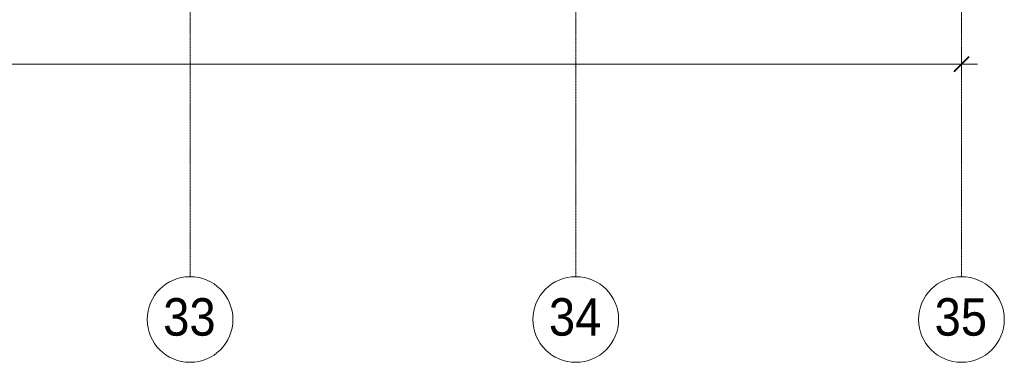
# Model space of a CAD drawing. Header units: millimetres. Extents: x 5617 to 183965, y 7718 to 172958.
# Tile 88 of 120: x 77935 to 87125, y 11226 to 14426. Entities that reach past the tile are written whole.
import ezdxf

# ---------------------------------------------------------------- set-up
doc = ezdxf.new("R2010")
doc.units = ezdxf.units.MM
doc.linetypes.add('Линия сетки', pattern=[25, 20, -2.5, 0, -2.5])
for name, color, linetype, lineweight in [('Оси', 7, 'Continuous', 9), ('Размеры', 7, 'Continuous', 9), ('Размеры-100', 7, 'Continuous', 9)]:
    doc.layers.add(name, color=color, linetype=linetype, lineweight=lineweight)
doc.styles.add('Arial', font='arial.ttf', dxfattribs={"width": 0.9, "height": 250})
doc.styles.add('Arial_1', font='arial.ttf', dxfattribs={"width": 0.9, "height": 350})
doc.dimstyles.new('Основной_2_5_мм', dxfattribs={"dimscale": 304.8, "dimtxt": 255.06485, "dimasz": 0.463911, "dimexe": 0.492126, "dimexo": 0.492126, "dimgap": 0.098425, "dimtad": 1, "dimdec": 0, "dimdsep": 46, "dimtxsty": 'Arial', "dimblk1": 'OBLIQUE', "dimblk2": 'OBLIQUE', "dimsah": 1, "dimcen": 0.09, "dimdle": 0.492126, "dimazin": 2, "dimtfac": 1, "dimtdec": 4, "dimtix": 1, "dimtmove": 0, "dimatfit": 3, "dimfxl": 1, "dimtvp": 1, "dimtolj": 1, "dimtzin": 0, "dimlwd": 20, "dimlwe": 20, "dimarcsym": 2})

# ---------------------------------------------------------------- blocks, each defined once
blk = doc.blocks.new('Ось сетки - Круг_Ø8 мм-6577-МКСС_К4_L05_18_600_')
at = {"layer": 'Оси', "lineweight": 20}
for start, end in [(360, 180), (180, 360)]:
    blk.add_arc((0, 0), 4, start, end, dxfattribs=at)
blk = doc.blocks.new('DIMBLOCK29-МКСС_К4_L05_18_600_')
at = {"layer": 'Размеры-100', "lineweight": 20, "transparency": 16777216}
for p, q in [((32724.8, 14010.6), (32724.8, 14160.6)), ((86724.8, 14010.6), (86724.8, 14160.6)), ((32574.8, 14010.6), (86874.8, 14010.6)), ((32724.8, 14010.6), (32724.8, 13960.6)), ((86724.8, 14010.6), (86724.8, 13960.6))]:
    blk.add_line(p, q, dxfattribs=at)
at = {"layer": 'Размеры-100', "lineweight": 40, "transparency": 16777216}
for p, q in [((32724.8, 14010.6), (32795.5, 14081.3)), ((86724.8, 14010.6), (86795.5, 14081.3)), ((32724.8, 14010.6), (32654.1, 13939.9)), ((86724.8, 14010.6), (86654.1, 13939.9))]:
    blk.add_line(p, q, dxfattribs=at)
at = {"layer": 'Размеры-100', "color": 0, "lineweight": 20, "transparency": 16777216, "insert": (59293.1, 14365.2), "char_height": 250, "width": 1035.956, "attachment_point": 1, "line_spacing_factor": 0.941778, "style": 'Arial'}
blk.add_mtext('54000', dxfattribs=at)
blk = doc.blocks.new('_Oblique')
at = {"color": 0, "linetype": 'ByBlock', "lineweight": -2}
blk.add_line((-0.5, -0.5), (0.5, 0.5), dxfattribs=at)

msp = doc.modelspace()

# ---------------------------------------------------------------- linework, layer by layer
at = {"layer": 'Оси', "linetype": 'Линия сетки'}
for p, q in [((79524.8, 12025.7), (79524.8, 33150)), ((83124.8, 12025.7), (83124.8, 33150)), ((86724.8, 12025.7), (86724.8, 33150))]:
    msp.add_line(p, q, dxfattribs=at)

# ---------------------------------------------------------------- block references
at = {"layer": 'Оси', "lineweight": 20, "xscale": 99.99999999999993, "yscale": 99.99999999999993, "zscale": 99.99999999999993}
for p in [(79524.8, 11625.7), (83124.8, 11625.7), (86724.8, 11625.7)]:
    msp.add_blockref('Ось сетки - Круг_Ø8 мм-6577-МКСС_К4_L05_18_600_', p, dxfattribs=at)

# ---------------------------------------------------------------- texts
at = {"layer": 'Оси', "char_height": 350, "width": 606.076, "attachment_point": 1, "style": 'Arial_1'}
for s, insert in [('33', (79274.2, 11824.7)), ('34', (82874.2, 11824.7)), ('35', (86474.2, 11824.7))]:
    msp.add_mtext(s, dxfattribs=dict(at, insert=insert))

# ---------------------------------------------------------------- dimensions: what is measured, and where the dimension line sits
at = {"layer": 'Размеры', "lineweight": 20}
dim = msp.add_linear_dim(base=(86724.8, 14010.6), p1=(32724.8, 14110.6), p2=(86724.8, 14110.6), dimstyle='Основной_2_5_мм', override={"dimpost": '<>', "dimfxl": 54000}, dxfattribs=at)
dim.commit()
dim.dimension.update_dxf_attribs({"geometry": 'DIMBLOCK29-МКСС_К4_L05_18_600_', "text_midpoint": (59724.8, 14168.2)})

doc.saveas('drawing.dxf')
